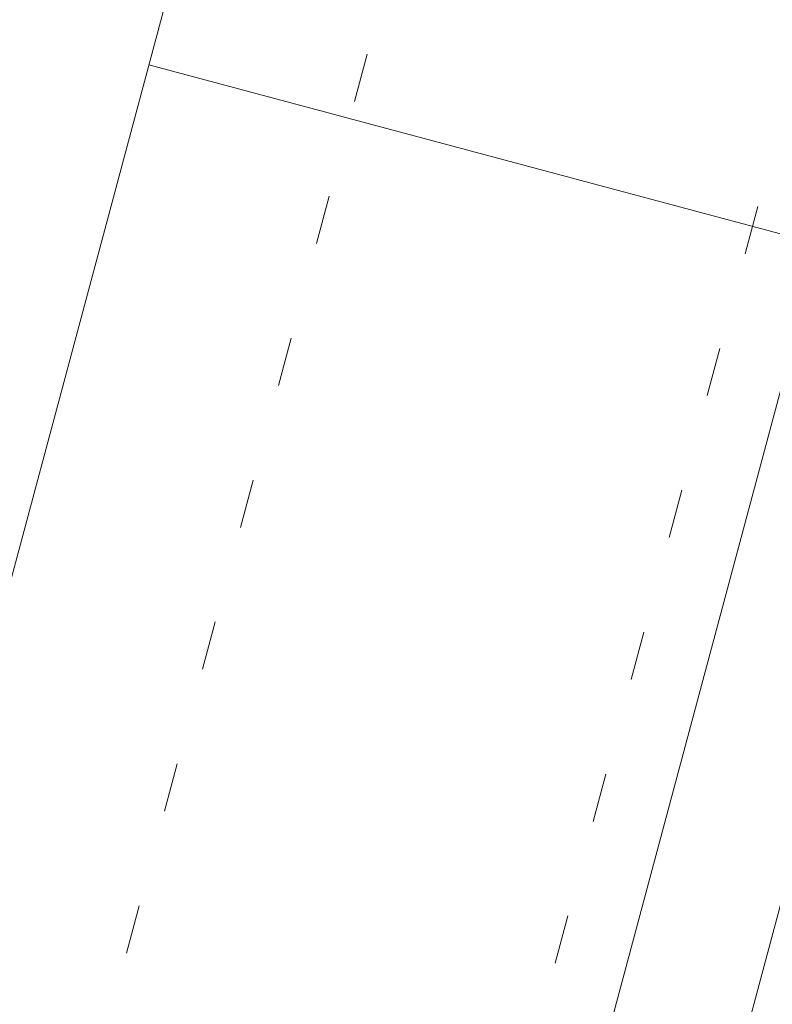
# Model space of a CAD drawing. Header units: millimetres. Extents: x -62314 to 79800, y -34032 to 28340.
# Tile 125 of 256: x 65796 to 66338, y -13345 to -12636. Entities that reach past the tile are written whole.
import ezdxf

# ---------------------------------------------------------------- set-up
doc = ezdxf.new("R2010")
doc.units = ezdxf.units.MM
doc.header["$LTSCALE"] = 508
doc.linetypes.add('Dash Style-5', pattern=[0.20828, 0.069425, -0.138855])
for name, color, linetype, lineweight in [('(00) tekening-aanzicht grijs', 8, 'Continuous', 0), ('(28) hoofddraagconstructie-bovenliggend', 1, 'Dash Style-5', 0), ('None', 7, 'Continuous', 0)]:
    doc.layers.add(name, color=color, linetype=linetype, lineweight=lineweight)

# ---------------------------------------------------------------- blocks, each defined once
blk = doc.blocks.new('blok b-v1-gevel_constructie')
at = {"layer": '(28) hoofddraagconstructie-bovenliggend', "color": 2, "lineweight": 0, "transparency": 33554687, "flags": 128}
blk.add_lwpolyline([(19862.99, 17082.58), (20162.99, 17082.58), (20162.99, 8220.51), (19862.99, 8220.51)], close=True, dxfattribs=at)
blk = doc.blocks.new('bu-b-10')
at = {"layer": 'None', "color": 17, "lineweight": 0, "transparency": 33554687, "flags": 128}
blk.add_lwpolyline([(6232.52, 219.99), (6232.52, 257.99), (7430.3, 257.99), (7430.3, 219.99)], close=True, dxfattribs=at)
blk = doc.blocks.new('blok B 01 (2D)')
at = {"layer": '(00) tekening-aanzicht grijs', "color": 17, "lineweight": 0, "transparency": 33554687}
blk.add_line((67693, 15886.36), (67193, 15886.36), dxfattribs=at)
at = {"layer": '(00) tekening-aanzicht grijs', "color": 17, "lineweight": 0, "transparency": 33554687, "flags": 128}
blk.add_lwpolyline([(67147.1, 17815), (67147.15, 17815, 0.120217), (58755.98, 30980.72), (59001.11, 31046.44), (59684.33, 30368.24), (59885.21, 30565.97, -0.112264), (67637.51, 17925.97, -0.000404), (67654.79, 17874.82), (67653.59, 17874.13, -0.068823), (67693, 17589.15), (67693, 8520.64), (67193, 8520.64), (67193, 17589.15, 0.081822), (67163.93, 17765.58)], format="xyb", dxfattribs=at)
at = {"layer": 'None', "color": 17, "lineweight": 0, "transparency": 33554687}
blk.add_line((67193, 17589.15), (67193, 8520.64), dxfattribs=at)
at = {"layer": 'None', "color": 17, "transparency": 33554687, "rotation": 90}
blk.add_blockref('bu-b-10', (68046.99, 8444.05), dxfattribs=at)
at = {"layer": 'None', "color": 17, "transparency": 33554687}
blk.add_blockref('blok b-v1-gevel_constructie', (47480.01, -0.02), dxfattribs=at)

msp = doc.modelspace()

# ---------------------------------------------------------------- block references
at = {"layer": 'None', "color": 17, "transparency": 33554687, "rotation": 344.9999999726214}
msp.add_blockref('blok B 01 (2D)', (-3125.94, -10622.93), dxfattribs=at)

doc.saveas('drawing.dxf')
